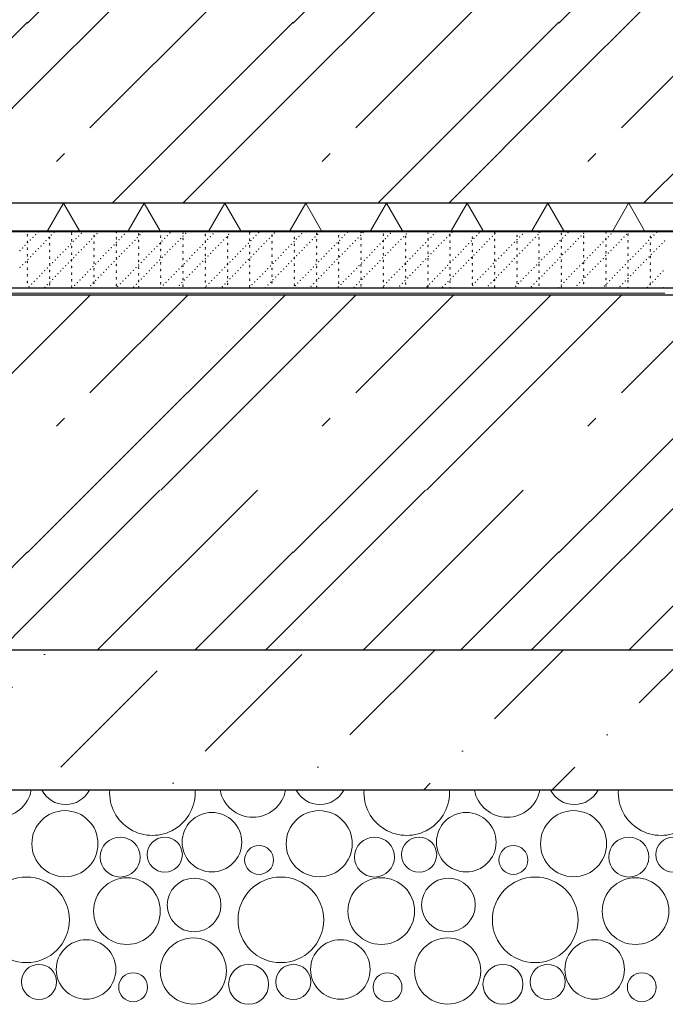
# Model space of a CAD drawing. Header units: millimetres. Extents: x -543656 to -529918, y -2500 to 6290.
# Tile 9 of 58: x -537902 to -537440, y -273 to 431. Entities that reach past the tile are written whole.
import ezdxf

# ---------------------------------------------------------------- set-up
doc = ezdxf.new("R2010")
doc.units = ezdxf.units.MM
doc.header["$MEASUREMENT"] = 0
doc.linetypes.add('Wipeout_Contour', pattern=[1000, 0, -1000])
for name, color, linetype in [('2 - KÓTA NS.2D', 7, 'Continuous'), ('2 - ČÁRA HLAVNÍ.2D', 7, 'Continuous'), ('3 - ZÁKLADOVÉ DESKY.3D', 7, 'Continuous'), ('4 - PODLAHY.3D', 7, 'Continuous'), ('Konstrukce – Dělicí čáry vrstev', 7, 'Continuous'), ('Nové_4 - ZDIVO - STĚNY NOSNÉ.3D', 7, 'Continuous'), ('Nové_Výplně - Povrchové', 7, 'Continuous'), ('Výplně - Povrchové', 7, 'Continuous'), ('Výplně – Řezové', 7, 'Continuous')]:
    doc.layers.add(name, color=color, linetype=linetype)
doc.styles.add('GENEROVANÝ_STYL_1', font='Arial.ttf')
doc.linetypes.add('ČÁRA HYDROIZOLACE', pattern='A,0,[2,B ŘEZ B-B´1.Shx,S=3.968254,R=0,X=0,Y=0.0125],-500,0', length=500)
doc.dimstyles.new('GENEROVANÝ_STYL__1', dxfattribs={"dimtxt": 100, "dimasz": 85.5, "dimexe": 0.18, "dimexo": 450, "dimgap": 0, "dimtad": 1, "dimdec": 0, "dimzin": 0, "dimdsep": 46, "dimtxsty": 'GENEROVANÝ_STYL_1', "dimblk": 'ARROWHEAD_6', "dimblk1": 'ARROWHEAD_6', "dimblk2": 'ARROWHEAD_6', "dimcen": 0.09, "dimclrd": 256, "dimclre": 256, "dimclrt": 256, "dimazin": 0, "dimtfac": 1, "dimtdec": 4, "dimtmove": 0, "dimatfit": 3, "dimfxl": 1, "dimtolj": 1, "dimtzin": 0, "dimarcsym": 0})

# ---------------------------------------------------------------- blocks, each defined once
blk = doc.blocks.new('Řez_1', base_point=(-1697940.48, 0))
at = {"color": 254, "linetype": 'Wipeout_Contour', "lineweight": 0, "ltscale": 2684131.923473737}
blk.add_wipeout([(-539644.22, 279.51), (-534954.19, 279.51), (-534944.22, 279.76), (-534944.22, 280.26), (-539644.22, 280.26)], dxfattribs=at).dxf.layer = 'Nové_Výplně - Povrchové'
blk = doc.blocks.new('*X4', base_point=(-1697940.48, 0))
at = {"layer": 'Výplně – Řezové', "color": 7, "linetype": 'Continuous', "lineweight": 0}
for p, q in [((-537896.29, 428.83), (-537851.59, 473.53)), ((-537896.29, 378.83), (-537801.59, 473.53)), ((-537851.62, 353.8), (-537731.89, 473.53)), ((-537706.29, 428.83), (-537661.59, 473.53)), ((-537706.29, 378.83), (-537611.59, 473.53)), ((-537661.62, 353.8), (-537541.89, 473.53)), ((-537516.29, 428.83), (-537471.59, 473.53)), ((-537516.29, 378.83), (-537421.59, 473.53)), ((-537471.62, 353.8), (-537351.89, 473.53)), ((-538025.72, 300), (-537896.29, 429.43)), ((-537835.72, 300), (-537706.29, 429.43)), ((-537645.72, 300), (-537516.29, 429.43)), ((-537455.72, 300), (-537326.29, 429.43)), ((-537975.12, 300), (-537896.29, 378.83)), ((-537785.12, 300), (-537706.29, 378.83)), ((-537595.12, 300), (-537516.29, 378.83)), ((-537875.54, 329.88), (-537869.91, 335.51)), ((-537685.54, 329.88), (-537679.91, 335.51)), ((-537495.54, 329.88), (-537489.91, 335.51))]:
    blk.add_line(p, q, dxfattribs=at)
blk = doc.blocks.new('Řez_3', base_point=(-1697940.48, 0))
at = {"layer": 'Výplně – Řezové', "linetype": 'Continuous', "lineweight": 0, "true_color": 0x000000}
h = blk.add_hatch(dxfattribs=at)
h.set_pattern_fill('IZOLACE_TEPELNÁ_TUHÁ', color=18, style=0, pattern_type=2)
h.set_pattern_definition([(60, (-1697940.485, 0), (-43.3012702, 25), []), (120, (-1697940.485, 0), (43.3012702, 25), [])])
h.paths.add_polyline_path([(-534944.22, 300), (-539644.22, 300), (-539644.22, 280.26), (-534944.22, 280.26)])
at = {"layer": '3 - ZÁKLADOVÉ DESKY.3D', "color": 7, "linetype": 'Continuous', "lineweight": 0}
blk.add_line((-534944.22, 280.26), (-539644.22, 280.26), dxfattribs=at)
at = {"layer": 'Konstrukce – Dělicí čáry vrstev', "color": 7, "linetype": 'Continuous', "lineweight": 30}
blk.add_line((-534944.22, 300), (-539644.22, 300), dxfattribs=at)
at = {"layer": '3 - ZÁKLADOVÉ DESKY.3D', "lineweight": 0}
blk.add_blockref('*X4', (-1697940.48, 0), dxfattribs=at)
blk = doc.blocks.new('*X92', base_point=(-1697940.48, 0))
at = {"layer": 'Výplně – Řezové', "color": 7, "linetype": 'Continuous', "lineweight": 0}
for centre, radius in [((-537869.52, -158.15), 23.65), ((-537764.4, -157.06), 21.28), ((-537687.67, -158.15), 23.65), ((-537582.55, -157.06), 21.28), ((-537505.81, -158.15), 23.65), ((-537830, -167.7), 14.29), ((-537798.09, -165.93), 12.54), ((-537648.15, -167.7), 14.29), ((-537616.24, -165.93), 12.54), ((-537466.3, -167.7), 14.29), ((-537434.38, -165.93), 12.54), ((-537730.72, -169.77), 10.34), ((-537548.86, -169.77), 10.34), ((-537896.96, -212.6), 30.61), ((-537825.17, -206.37), 23.85), ((-537777.16, -201.96), 19.18), ((-537715.1, -212.6), 30.61), ((-537643.32, -206.37), 23.85), ((-537595.3, -201.96), 19.18), ((-537533.25, -212.6), 30.61), ((-537461.47, -206.37), 23.85), ((-537854.4, -248.06), 21.28), ((-537777.67, -249.15), 23.65), ((-537672.55, -248.06), 21.28), ((-537595.81, -249.15), 23.65), ((-537490.7, -248.06), 21.28), ((-537888.09, -256.93), 12.54), ((-537738.15, -258.7), 14.29), ((-537706.24, -256.93), 12.54), ((-537556.3, -258.7), 14.29), ((-537524.38, -256.93), 12.54), ((-537820.72, -260.77), 10.34), ((-537638.86, -260.77), 10.34), ((-537457.01, -260.77), 10.34)]:
    blk.add_circle(centre, radius, dxfattribs=at)
for centre, radius, start, end in [((-537917.03, -115.38), 23.85, 190.55311, 349.44689), ((-537869.01, -110.97), 19.18, 207.23914, 332.76086), ((-537806.96, -121.6), 30.61, 176.51564, 3.48436), ((-537735.17, -115.38), 23.85, 190.55311, 349.44689), ((-537687.16, -110.97), 19.18, 207.23914, 332.76086), ((-537625.1, -121.6), 30.61, 176.51564, 3.48436), ((-537553.32, -115.38), 23.85, 190.55311, 349.44689), ((-537505.3, -110.97), 19.18, 207.23914, 332.76086), ((-537443.25, -121.6), 30.61, 176.51564, 3.48436)]:
    blk.add_arc(centre, radius, start, end, dxfattribs=at)
blk = doc.blocks.new('*X93', base_point=(-1697940.48, 0))
at = {"layer": 'Výplně – Řezové', "color": 7, "linetype": 'Continuous', "lineweight": 0}
for p, q in [((-537896.29, 189.43), (-537851.43, 234.29)), ((-537851.62, 164.4), (-537781.73, 234.29)), ((-537851.59, 94.73), (-537712.03, 234.29)), ((-537706.29, 189.43), (-537661.43, 234.29)), ((-537661.62, 164.4), (-537591.73, 234.29)), ((-537661.59, 94.73), (-537522.03, 234.29)), ((-537516.29, 189.43), (-537471.43, 234.29)), ((-537471.62, 164.4), (-537401.73, 234.29)), ((-537471.59, 94.73), (-537332.03, 234.29)), ((-537990.99, 94.73), (-537896.29, 189.43)), ((-537800.99, 94.73), (-537706.29, 189.43)), ((-537610.99, 94.73), (-537516.29, 189.43)), ((-537875.54, 140.48), (-537869.91, 146.11)), ((-537685.54, 140.48), (-537679.91, 146.11)), ((-537495.54, 140.48), (-537489.91, 146.11)), ((-537896.29, 50.03), (-537851.59, 94.73)), ((-537896.29, 0.03), (-537801.59, 94.73)), ((-537846.37, -19.74), (-537731.89, 94.73)), ((-537706.29, 50.03), (-537661.59, 94.73)), ((-537706.29, 0.03), (-537611.59, 94.73)), ((-537656.37, -19.74), (-537541.89, 94.73)), ((-537516.29, 50.03), (-537471.59, 94.73)), ((-537516.29, 0.03), (-537421.59, 94.73)), ((-537466.37, -19.74), (-537351.89, 94.73)), ((-537966.67, -19.74), (-537896.29, 50.63)), ((-537776.67, -19.74), (-537706.29, 50.63)), ((-537586.67, -19.74), (-537516.29, 50.63)), ((-537916.07, -19.74), (-537896.29, 0.03)), ((-537726.07, -19.74), (-537706.29, 0.03)), ((-537536.07, -19.74), (-537516.29, 0.03))]:
    blk.add_line(p, q, dxfattribs=at)
blk = doc.blocks.new('Řez_60', base_point=(-1697940.48, 0))
at = {"layer": 'Výplně – Řezové', "linetype": 'Continuous', "lineweight": 0, "true_color": 0x000000}
h = blk.add_hatch(dxfattribs=at)
h.set_pattern_fill('BETON_PROSTÝ__16_20', color=18, style=0, pattern_type=2)
h.set_pattern_definition([(45, (-1697940.48, 0), (-91.923878, 91.923878), [97.499996, -32.499999, 0, -32.499999]), (45, (-1697929, 103.41), (-91.923878, 91.923878), [97.499996, -32.499999, 0, -32.499999])])
h.paths.add_polyline_path([(-539694.22, -119.74), (-535044.22, -119.74), (-535044.22, -19.74), (-539694.22, -19.74)])
at = {"layer": 'Konstrukce – Dělicí čáry vrstev', "color": 7, "linetype": 'Continuous', "lineweight": 30}
for p, q in [((-536539.78, 234.29), (-538098.66, 234.29)), ((-535044.22, -19.74), (-539694.22, -19.74)), ((-535044.22, -119.74), (-539694.22, -119.74))]:
    blk.add_line(p, q, dxfattribs=at)
at = {"layer": '3 - ZÁKLADOVÉ DESKY.3D', "lineweight": 0}
for name in ['*X93', '*X92']:
    blk.add_blockref(name, (-1697940.48, 0), dxfattribs=at)
blk = doc.blocks.new('*X99', base_point=(-1697940.48, 0))
at = {"layer": 'Výplně – Řezové', "color": 7, "linetype": 'Continuous', "lineweight": 0}
for p, q in [((-538098.67, 235.71), (-537940.48, 235.71)), ((-537940.48, 235.71), (-537440.48, 235.71))]:
    blk.add_line(p, q, dxfattribs=at)
blk = doc.blocks.new('Řez_63', base_point=(-1697940.48, 0))
at = {"layer": '4 - PODLAHY.3D', "lineweight": 0}
blk.add_blockref('*X99', (-1697940.48, 0), dxfattribs=at)
at = {"color": 254, "linetype": 'Wipeout_Contour', "lineweight": 0, "ltscale": 5372811.613652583}
blk.add_wipeout([(-534954.19, 279.51), (-539644.22, 279.51), (-539644.22, 278.49), (-538098.68, 239.37), (-538098.68, 239.29), (-536539.76, 239.29), (-536539.76, 239.37), (-536513.91, 240.02), (-536475.08, 241.01), (-536302.49, 245.38)], dxfattribs=at).dxf.layer = 'Výplně - Povrchové'
at = {"layer": '4 - PODLAHY.3D', "color": 181, "linetype": 'Continuous', "lineweight": 30, "true_color": 0x9e3eff}
blk.add_line((-534954.19, 279.51), (-539644.22, 279.51), dxfattribs=at)
at = {"layer": '4 - PODLAHY.3D', "color": 181, "linetype": 'Continuous', "lineweight": 15, "true_color": 0x9e3eff}
blk.add_line((-536539.76, 239.29), (-538098.68, 239.29), dxfattribs=at)
at = {"layer": '4 - PODLAHY.3D', "color": 7, "linetype": 'Continuous', "lineweight": 0}
for p in [(-537896.4, 277.42), (-537896.4, 276.47), (-537892.35, 275.51), (-537890.49, 277.43), (-537888.62, 279.34), (-537881.07, 275.2), (-537880.49, 279.48), (-537880.49, 275.67), (-537880.49, 274.72), (-537879.2, 277.12), (-537877.33, 279.03), (-537864.58, 278.69), (-537864.58, 277.73), (-537861.57, 274.67), (-537859.7, 276.58), (-537857.84, 278.5), (-537848.67, 276.94), (-537848.67, 275.99), (-537848.42, 276.27), (-537846.55, 278.19), (-537832.76, 279), (-537832.76, 275.2), (-537828.92, 275.74), (-537827.06, 277.66), (-537817.64, 275.43), (-537816.85, 278.21), (-537816.85, 277.26), (-537815.77, 277.35), (-537813.9, 279.26), (-537800.94, 276.47), (-537800.94, 275.51), (-537798.14, 274.9), (-537796.27, 276.81), (-537794.41, 278.73), (-537785.03, 279.48), (-537785.03, 278.53), (-537785.03, 274.72), (-537784.99, 276.5), (-537783.12, 278.42), (-537769.12, 277.73), (-537769.12, 276.78), (-537765.49, 275.97), (-537763.63, 277.89), (-537754.21, 275.66), (-537753.21, 275.99), (-537753.21, 275.04), (-537752.34, 277.58), (-537750.48, 279.49), (-537737.3, 279), (-537737.3, 278.05), (-537734.71, 275.13), (-537732.85, 277.04), (-537730.98, 278.96), (-537723.42, 274.82), (-537721.56, 276.73), (-537721.39, 277.26), (-537721.39, 276.31), (-537719.69, 278.65), (-537705.48, 279.32), (-537705.48, 275.51), (-537702.06, 276.2), (-537700.2, 278.12), (-537690.78, 275.89), (-537689.57, 278.53), (-537689.57, 277.58), (-537688.91, 277.81), (-537673.66, 276.78), (-537673.66, 275.83), (-537671.28, 275.36), (-537669.42, 277.27), (-537667.55, 279.19), (-537660, 275.05), (-537658.13, 276.96), (-537657.75, 278.84), (-537657.75, 275.04), (-537656.26, 278.88), (-537641.84, 278.05), (-537641.84, 277.1), (-537638.63, 276.43), (-537636.77, 278.35), (-537627.35, 276.12), (-537625.93, 276.31), (-537625.93, 275.36), (-537625.48, 278.04), (-537610.02, 279.32), (-537610.02, 278.37), (-537607.85, 275.59), (-537605.99, 277.5), (-537604.12, 279.42), (-537596.57, 275.28), (-537594.7, 277.19), (-537594.11, 277.58), (-537594.11, 276.62), (-537592.83, 279.11), (-537578.2, 275.83), (-537578.2, 274.88), (-537577.07, 274.74), (-537575.21, 276.66), (-537573.34, 278.58), (-537563.92, 276.35), (-537562.29, 278.84), (-537562.29, 277.89), (-537562.05, 278.27), (-537546.38, 277.1), (-537546.38, 276.15), (-537544.42, 275.82), (-537542.56, 277.73), (-537533.14, 275.51), (-537531.27, 277.42), (-537530.47, 279.16), (-537530.47, 275.36), (-537529.41, 279.34), (-537514.56, 278.37), (-537514.56, 277.42), (-537513.64, 274.97), (-537511.78, 276.89), (-537509.91, 278.81), (-537502.36, 274.67), (-537500.49, 276.58), (-537498.65, 276.62), (-537498.65, 275.67), (-537498.62, 278.5), (-537482.74, 278.69), (-537482.74, 274.88), (-537480.99, 276.05), (-537479.13, 277.96), (-537469.71, 275.74), (-537467.84, 277.65), (-537466.83, 277.89), (-537466.83, 276.94), (-537450.92, 276.15), (-537450.92, 275.2), (-537450.21, 275.2), (-537448.35, 277.12), (-537446.48, 279.04), (-537899.81, 267.85), (-537897.95, 269.76), (-537896.4, 272.66), (-537896.4, 271.71), (-537896.4, 267.9), (-537896.08, 271.68), (-537894.22, 273.59), (-537886.66, 269.45), (-537884.8, 271.37), (-537882.93, 273.28), (-537880.49, 270.92), (-537880.49, 269.96), (-537867.17, 268.92), (-537865.3, 270.84), (-537864.58, 273.93), (-537864.58, 272.98), (-537864.58, 269.17), (-537864.58, 268.22), (-537863.44, 272.75), (-537855.88, 268.61), (-537854.01, 270.53), (-537852.15, 272.44), (-537850.28, 274.36), (-537848.67, 272.18), (-537848.67, 271.23), (-537836.38, 268.08), (-537834.52, 269.99), (-537832.76, 274.25), (-537832.76, 270.44), (-537832.76, 269.49), (-537832.65, 271.91), (-537830.79, 273.82), (-537825.1, 267.77), (-537823.23, 269.68), (-537821.37, 271.6), (-537819.5, 273.52), (-537816.85, 273.45), (-537816.85, 272.5), (-537816.85, 268.7), (-537816.85, 267.75), (-537803.74, 269.15), (-537801.87, 271.07), (-537800.94, 271.71), (-537800.94, 270.76), (-537800.01, 272.98), (-537792.45, 268.84), (-537790.59, 270.76), (-537788.72, 272.67), (-537786.85, 274.59), (-537785.03, 273.77), (-537785.03, 269.96), (-537785.03, 269.01), (-537772.96, 268.31), (-537771.09, 270.22), (-537769.22, 272.14), (-537769.12, 272.98), (-537769.12, 272.03), (-537769.12, 268.22), (-537767.36, 274.05), (-537761.67, 268), (-537759.8, 269.91), (-537757.94, 271.83), (-537756.07, 273.75), (-537753.21, 271.23), (-537753.21, 270.28), (-537740.31, 269.38), (-537738.44, 271.3), (-537737.3, 274.25), (-537737.3, 273.29), (-537737.3, 269.49), (-537737.3, 268.54), (-537736.58, 273.21), (-537729.02, 269.07), (-537727.16, 270.99), (-537725.29, 272.9), (-537721.39, 272.5), (-537721.39, 271.55), (-537721.39, 267.75), (-537709.53, 268.54), (-537707.66, 270.45), (-537705.8, 272.37), (-537705.48, 274.56), (-537705.48, 270.76), (-537705.48, 269.81), (-537703.93, 274.28), (-537698.24, 268.23), (-537696.37, 270.14), (-537694.51, 272.06), (-537692.64, 273.98), (-537689.57, 273.77), (-537689.57, 272.82), (-537689.57, 269.01), (-537689.57, 268.06), (-537678.74, 267.69), (-537676.88, 269.61), (-537675.01, 271.53), (-537673.66, 272.03), (-537673.66, 271.07), (-537673.15, 273.44), (-537665.59, 269.3), (-537663.73, 271.22), (-537661.86, 273.13), (-537657.75, 274.09), (-537657.75, 270.28), (-537657.75, 269.33), (-537646.1, 268.77), (-537644.23, 270.68), (-537642.37, 272.6), (-537641.84, 273.29), (-537641.84, 272.34), (-537641.84, 268.54), (-537640.5, 274.51), (-537634.81, 268.46), (-537632.94, 270.37), (-537631.08, 272.29), (-537629.21, 274.21), (-537625.93, 271.55), (-537625.93, 270.6), (-537615.32, 267.92), (-537613.45, 269.84), (-537611.58, 271.76), (-537610.02, 274.56), (-537610.02, 273.61), (-537610.02, 269.81), (-537610.02, 268.85), (-537609.72, 273.67), (-537604.03, 267.62), (-537602.16, 269.53), (-537600.3, 271.45), (-537598.43, 273.36), (-537594.11, 272.82), (-537594.11, 271.87), (-537594.11, 268.06), (-537582.67, 269), (-537580.8, 270.91), (-537578.94, 272.83), (-537578.2, 271.07), (-537578.2, 270.12), (-537571.38, 268.69), (-537569.52, 270.6), (-537567.65, 272.52), (-537565.78, 274.44), (-537562.29, 274.09), (-537562.29, 273.14), (-537562.29, 269.33), (-537562.29, 268.38), (-537551.89, 268.15), (-537550.02, 270.07), (-537548.15, 271.99), (-537546.38, 272.34), (-537546.38, 271.39), (-537546.29, 273.9), (-537540.6, 267.85), (-537538.73, 269.76), (-537536.87, 271.68), (-537535, 273.59), (-537530.47, 274.4), (-537530.47, 270.6), (-537530.47, 269.65), (-537519.24, 269.23), (-537517.37, 271.14), (-537515.51, 273.06), (-537514.56, 273.61), (-537514.56, 272.66), (-537514.56, 268.85), (-537514.56, 267.9), (-537507.95, 268.92), (-537506.09, 270.83), (-537504.22, 272.75), (-537498.65, 271.87), (-537498.65, 270.92), (-537488.46, 268.38), (-537486.59, 270.3), (-537484.73, 272.22), (-537482.86, 274.13), (-537482.74, 273.93), (-537482.74, 270.12), (-537482.74, 269.17), (-537477.17, 268.08), (-537475.3, 269.99), (-537473.44, 271.91), (-537471.57, 273.82), (-537466.83, 273.14), (-537466.83, 272.18), (-537466.83, 268.38), (-537455.81, 269.46), (-537453.94, 271.37), (-537452.08, 273.29), (-537450.92, 271.39), (-537450.92, 270.44), (-537444.52, 269.15), (-537442.66, 271.06), (-537440.79, 272.98), (-537901.68, 265.93), (-537896.4, 266.95), (-537896.4, 263.15), (-537896.4, 262.2), (-537894.12, 261.79), (-537892.26, 263.71), (-537890.39, 265.62), (-537888.53, 267.54), (-537880.49, 266.16), (-537880.49, 265.21), (-537880.49, 261.4), (-537874.63, 261.26), (-537872.76, 263.17), (-537870.9, 265.09), (-537869.03, 267), (-537864.58, 264.42), (-537864.58, 263.46), (-537863.34, 260.95), (-537861.48, 262.86), (-537859.61, 264.78), (-537857.75, 266.7), (-537848.67, 267.43), (-537848.67, 266.48), (-537848.67, 262.67), (-537848.67, 261.72), (-537841.98, 262.33), (-537840.12, 264.25), (-537838.25, 266.16), (-537832.76, 265.68), (-537832.76, 264.73), (-537832.76, 260.93), (-537830.7, 262.02), (-537828.83, 263.94), (-537826.96, 265.85), (-537816.85, 263.94), (-537816.85, 262.99), (-537811.2, 261.49), (-537809.33, 263.4), (-537807.47, 265.32), (-537805.6, 267.23), (-537800.94, 266.95), (-537800.94, 266), (-537800.94, 262.2), (-537800.94, 261.24), (-537799.91, 261.18), (-537798.05, 263.09), (-537796.18, 265.01), (-537794.32, 266.93), (-537785.03, 265.21), (-537785.03, 264.26), (-537780.42, 260.64), (-537778.55, 262.56), (-537776.69, 264.48), (-537774.82, 266.39), (-537769.12, 267.27), (-537769.12, 263.46), (-537769.12, 262.51), (-537767.27, 262.25), (-537765.4, 264.17), (-537763.53, 266.08), (-537753.21, 266.48), (-537753.21, 265.53), (-537753.21, 261.72), (-537753.21, 260.77), (-537747.77, 261.72), (-537745.91, 263.63), (-537744.04, 265.55), (-537742.17, 267.46), (-537737.3, 264.73), (-537737.3, 263.78), (-537736.48, 261.41), (-537734.62, 263.32), (-537732.75, 265.24), (-537730.89, 267.16), (-537721.39, 266.79), (-537721.39, 262.99), (-537721.39, 262.04), (-537716.99, 260.87), (-537715.12, 262.79), (-537713.26, 264.71), (-537711.39, 266.62), (-537705.7, 260.57), (-537705.48, 266), (-537705.48, 265.05), (-537705.48, 261.24), (-537703.84, 262.48), (-537701.97, 264.4), (-537700.11, 266.31), (-537689.57, 264.26), (-537689.57, 263.31), (-537684.34, 261.95), (-537682.48, 263.86), (-537680.61, 265.78), (-537673.66, 267.27), (-537673.66, 266.32), (-537673.66, 262.51), (-537673.66, 261.56), (-537673.05, 261.64), (-537671.19, 263.55), (-537669.32, 265.47), (-537667.46, 267.39), (-537657.75, 265.53), (-537657.75, 264.57), (-537657.75, 260.77), (-537653.56, 261.1), (-537651.69, 263.02), (-537649.83, 264.94), (-537647.96, 266.85), (-537642.27, 260.8), (-537641.84, 267.59), (-537641.84, 263.78), (-537641.84, 262.83), (-537640.41, 262.71), (-537638.54, 264.63), (-537636.68, 266.54), (-537625.93, 266.79), (-537625.93, 265.84), (-537625.93, 262.04), (-537625.93, 261.09), (-537620.91, 262.18), (-537619.05, 264.09), (-537617.18, 266.01), (-537610.02, 265.05), (-537610.02, 264.1), (-537609.63, 261.87), (-537607.76, 263.78), (-537605.89, 265.7), (-537594.11, 267.11), (-537594.11, 263.31), (-537594.11, 262.35), (-537590.13, 261.33), (-537588.26, 263.25), (-537586.4, 265.17), (-537584.53, 267.08), (-537578.84, 261.03), (-537578.2, 266.32), (-537578.2, 265.37), (-537578.2, 261.56), (-537578.2, 260.61), (-537576.98, 262.94), (-537575.11, 264.86), (-537573.25, 266.77), (-537562.29, 264.57), (-537562.29, 263.62), (-537557.48, 262.41), (-537555.62, 264.32), (-537553.75, 266.24), (-537546.38, 267.59), (-537546.38, 266.64), (-537546.38, 262.83), (-537546.38, 261.88), (-537546.2, 262.1), (-537544.33, 264.01), (-537542.47, 265.93), (-537530.47, 265.84), (-537530.47, 264.89), (-537530.47, 261.09), (-537526.7, 261.56), (-537524.84, 263.48), (-537522.97, 265.4), (-537521.1, 267.31), (-537515.41, 261.26), (-537514.56, 264.1), (-537514.56, 263.15), (-537513.55, 263.17), (-537511.68, 265.09), (-537509.82, 267), (-537498.65, 267.11), (-537498.65, 266.16), (-537498.65, 262.35), (-537498.65, 261.4), (-537495.92, 260.72), (-537494.05, 262.64), (-537492.19, 264.55), (-537490.32, 266.47), (-537482.77, 262.33), (-537482.74, 265.37), (-537482.74, 264.42), (-537482.74, 260.61), (-537480.9, 264.24), (-537479.04, 266.16), (-537466.83, 267.43), (-537466.83, 263.62), (-537466.83, 262.67), (-537463.27, 261.79), (-537461.41, 263.71), (-537459.54, 265.63), (-537457.68, 267.54), (-537451.99, 261.49), (-537450.92, 266.64), (-537450.92, 265.68), (-537450.92, 261.88), (-537450.92, 260.93), (-537450.12, 263.4), (-537448.25, 265.32), (-537446.39, 267.23), (-537901.59, 254.13), (-537899.72, 256.04), (-537897.86, 257.96), (-537896.4, 258.39), (-537896.4, 257.44), (-537896.4, 253.63), (-537895.99, 259.88), (-537882.09, 253.59), (-537880.49, 260.45), (-537880.49, 256.65), (-537880.49, 255.7), (-537880.23, 255.51), (-537878.36, 257.43), (-537876.49, 259.34), (-537868.94, 255.2), (-537867.07, 257.12), (-537865.21, 259.03), (-537864.58, 259.66), (-537864.58, 258.71), (-537864.58, 254.9), (-537864.58, 253.95), (-537849.44, 254.67), (-537848.67, 257.91), (-537848.67, 256.96), (-537847.58, 256.58), (-537845.71, 258.5), (-537843.85, 260.41), (-537838.16, 254.36), (-537836.29, 256.27), (-537834.43, 258.19), (-537832.76, 259.98), (-537832.76, 256.17), (-537832.76, 255.22), (-537832.56, 260.11), (-537818.66, 253.82), (-537816.85, 259.18), (-537816.85, 258.23), (-537816.85, 254.43), (-537816.8, 255.74), (-537814.93, 257.66), (-537813.07, 259.57), (-537807.38, 253.52), (-537805.51, 255.43), (-537803.64, 257.35), (-537801.78, 259.26), (-537800.94, 257.44), (-537800.94, 256.49), (-537786.02, 254.9), (-537785.03, 260.45), (-537785.03, 259.5), (-537785.03, 255.7), (-537785.03, 254.74), (-537784.15, 256.81), (-537782.28, 258.73), (-537774.73, 254.59), (-537772.86, 256.5), (-537771, 258.42), (-537769.13, 260.34), (-537769.12, 258.71), (-537769.12, 257.76), (-537769.12, 253.95), (-537755.23, 254.05), (-537753.37, 255.97), (-537753.21, 256.96), (-537753.21, 256.01), (-537751.5, 257.89), (-537749.64, 259.8), (-537743.95, 253.75), (-537742.08, 255.66), (-537740.22, 257.58), (-537738.35, 259.49), (-537737.3, 259.98), (-537737.3, 259.02), (-537737.3, 255.22), (-537737.3, 254.27), (-537722.59, 255.13), (-537721.39, 258.23), (-537721.39, 257.28), (-537720.72, 257.04), (-537718.85, 258.96), (-537711.3, 254.82), (-537709.43, 256.73), (-537707.57, 258.65), (-537705.48, 260.29), (-537705.48, 256.49), (-537705.48, 255.54), (-537691.8, 254.28), (-537689.94, 256.2), (-537689.57, 259.5), (-537689.57, 258.55), (-537689.57, 254.74), (-537689.57, 253.79), (-537688.07, 258.12), (-537686.21, 260.03), (-537680.52, 253.98), (-537678.65, 255.89), (-537676.79, 257.81), (-537674.92, 259.72), (-537673.66, 257.76), (-537673.66, 256.8), (-537659.16, 255.36), (-537657.75, 259.82), (-537657.75, 256.01), (-537657.75, 255.06), (-537657.29, 257.27), (-537655.43, 259.19), (-537647.87, 255.05), (-537646, 256.96), (-537644.14, 258.88), (-537641.84, 259.02), (-537641.84, 258.07), (-537641.84, 254.27), (-537628.37, 254.51), (-537626.51, 256.43), (-537625.93, 257.28), (-537625.93, 256.33), (-537624.64, 258.35), (-537622.78, 260.26), (-537617.09, 254.21), (-537615.22, 256.12), (-537613.36, 258.04), (-537611.49, 259.95), (-537610.02, 260.29), (-537610.02, 259.34), (-537610.02, 255.54), (-537610.02, 254.59), (-537597.59, 253.67), (-537595.73, 255.59), (-537594.11, 258.55), (-537594.11, 257.6), (-537594.11, 253.79), (-537593.86, 257.5), (-537592, 259.42), (-537584.44, 255.28), (-537582.58, 257.19), (-537580.71, 259.11), (-537578.2, 256.8), (-537578.2, 255.85), (-537564.95, 254.74), (-537563.08, 256.66), (-537562.29, 259.82), (-537562.29, 258.87), (-537562.29, 255.06), (-537562.29, 254.11), (-537561.21, 258.58), (-537559.35, 260.49), (-537553.66, 254.44), (-537551.79, 256.35), (-537549.93, 258.27), (-537548.06, 260.18), (-537546.38, 258.07), (-537546.38, 257.12), (-537534.16, 253.9), (-537532.3, 255.82), (-537530.47, 260.13), (-537530.47, 256.33), (-537530.47, 255.38), (-537530.43, 257.73), (-537528.57, 259.65), (-537522.88, 253.59), (-537521.01, 255.51), (-537519.15, 257.42), (-537517.28, 259.34), (-537514.56, 259.34), (-537514.56, 258.39), (-537514.56, 254.59), (-537514.56, 253.63), (-537501.52, 254.97), (-537499.65, 256.89), (-537498.65, 257.6), (-537498.65, 256.65), (-537497.78, 258.81), (-537490.23, 254.67), (-537488.36, 256.58), (-537486.5, 258.5), (-537484.63, 260.41), (-537482.74, 259.66), (-537482.74, 255.85), (-537482.74, 254.9), (-537470.73, 254.13), (-537468.87, 256.05), (-537467, 257.96), (-537466.83, 258.87), (-537466.83, 257.91), (-537466.83, 254.11), (-537465.14, 259.88), (-537459.45, 253.82), (-537457.58, 255.74), (-537455.72, 257.65), (-537453.85, 259.57), (-537450.92, 257.12), (-537450.92, 256.17), (-537896.4, 252.68), (-537896.4, 248.88), (-537896.4, 247.93), (-537887.69, 247.85), (-537885.82, 249.76), (-537883.96, 251.68), (-537880.49, 251.89), (-537880.49, 250.94), (-537880.49, 247.13), (-537876.4, 247.54), (-537874.54, 249.45), (-537872.67, 251.37), (-537870.81, 253.29), (-537864.58, 250.15), (-537864.58, 249.19), (-537856.91, 247), (-537855.04, 248.92), (-537853.18, 250.84), (-537851.31, 252.75), (-537848.67, 253.16), (-537848.67, 252.21), (-537848.67, 248.4), (-537848.67, 247.45), (-537845.62, 246.7), (-537843.75, 248.61), (-537841.89, 250.53), (-537840.02, 252.44), (-537832.76, 251.41), (-537832.76, 250.46), (-537832.76, 246.66), (-537824.26, 248.08), (-537822.39, 249.99), (-537820.53, 251.91), (-537816.85, 253.48), (-537816.85, 249.67), (-537816.85, 248.72), (-537812.97, 247.77), (-537811.11, 249.68), (-537809.24, 251.6), (-537800.94, 252.68), (-537800.94, 251.73), (-537800.94, 247.93), (-537800.94, 246.97), (-537793.48, 247.23), (-537791.61, 249.15), (-537789.75, 251.07), (-537787.88, 252.98), (-537785.03, 250.94), (-537785.03, 249.99), (-537782.19, 246.93), (-537780.33, 248.84), (-537778.46, 250.76), (-537776.59, 252.67), (-537769.12, 253), (-537769.12, 249.19), (-537769.12, 248.24), (-537760.83, 248.31), (-537758.96, 250.22), (-537757.1, 252.14), (-537753.21, 252.21), (-537753.21, 251.26), (-537753.21, 247.45), (-537753.21, 246.5), (-537749.54, 248), (-537747.68, 249.91), (-537745.81, 251.83), (-537737.3, 250.46), (-537737.3, 249.51), (-537730.05, 247.46), (-537728.18, 249.38), (-537726.32, 251.3), (-537724.45, 253.21), (-537721.39, 253.48), (-537721.39, 252.52), (-537721.39, 248.72), (-537721.39, 247.77), (-537718.76, 247.16), (-537716.9, 249.07), (-537715.03, 250.99), (-537713.16, 252.9), (-537705.48, 251.73), (-537705.48, 250.78), (-537705.48, 246.97), (-537699.27, 246.62), (-537697.4, 248.54), (-537695.54, 250.45), (-537693.67, 252.37), (-537689.57, 249.99), (-537689.57, 249.04), (-537686.11, 248.23), (-537684.25, 250.14), (-537682.38, 252.06), (-537673.66, 253), (-537673.66, 252.05), (-537673.66, 248.24), (-537673.66, 247.29), (-537666.62, 247.69), (-537664.75, 249.61), (-537662.89, 251.53), (-537661.02, 253.44), (-537657.75, 251.26), (-537657.75, 250.3), (-537657.75, 246.5), (-537655.33, 247.39), (-537653.47, 249.3), (-537651.6, 251.22), (-537649.74, 253.13), (-537641.84, 253.32), (-537641.84, 249.51), (-537641.84, 248.56), (-537635.84, 246.85), (-537633.97, 248.77), (-537632.11, 250.68), (-537630.24, 252.6), (-537625.93, 252.52), (-537625.93, 251.57), (-537625.93, 247.77), (-537625.93, 246.82), (-537624.55, 246.54), (-537622.68, 248.46), (-537620.82, 250.37), (-537618.95, 252.29), (-537610.02, 250.78), (-537610.02, 249.83), (-537603.19, 247.92), (-537601.32, 249.84), (-537599.46, 251.76), (-537594.11, 252.84), (-537594.11, 249.04), (-537594.11, 248.08), (-537591.9, 247.62), (-537590.04, 249.53), (-537588.17, 251.45), (-537586.31, 253.36), (-537578.2, 252.05), (-537578.2, 251.1), (-537578.2, 247.29), (-537572.41, 247.08), (-537570.54, 249), (-537568.68, 250.91), (-537566.81, 252.83), (-537562.29, 250.3), (-537562.29, 249.35), (-537561.12, 246.77), (-537559.26, 248.69), (-537557.39, 250.6), (-537555.52, 252.52), (-537546.38, 253.32), (-537546.38, 252.37), (-537546.38, 248.56), (-537546.38, 247.61), (-537539.76, 248.15), (-537537.89, 250.07), (-537536.03, 251.99), (-537530.47, 251.57), (-537530.47, 250.62), (-537530.47, 246.82), (-537528.47, 247.85), (-537526.61, 249.76), (-537524.74, 251.68), (-537514.56, 249.83), (-537514.56, 248.88), (-537508.98, 247.31), (-537507.11, 249.23), (-537505.25, 251.14), (-537503.38, 253.06), (-537498.65, 252.84), (-537498.65, 251.89), (-537498.65, 248.08), (-537498.65, 247.13), (-537497.69, 247), (-537495.83, 248.92), (-537493.96, 250.83), (-537492.1, 252.75), (-537482.74, 251.1), (-537482.74, 250.15), (-537476.33, 248.38), (-537474.47, 250.3), (-537472.6, 252.22), (-537466.83, 253.16), (-537466.83, 249.35), (-537466.83, 248.4), (-537465.04, 248.08), (-537463.18, 249.99), (-537461.31, 251.91), (-537450.92, 252.37), (-537450.92, 251.41), (-537450.92, 247.61), (-537450.92, 246.66), (-537445.55, 247.54), (-537443.68, 249.46), (-537441.82, 251.37), (-537896.4, 244.12), (-537896.4, 243.17), (-537895.15, 240.18), (-537893.29, 242.1), (-537891.42, 244.02), (-537889.55, 245.93), (-537883.86, 239.88), (-537882, 241.79), (-537880.49, 246.18), (-537880.49, 242.38), (-537880.49, 241.43), (-537880.13, 243.71), (-537878.27, 245.62), (-537864.58, 245.39), (-537864.58, 244.44), (-537864.58, 240.63), (-537864.58, 239.68), (-537862.5, 241.26), (-537860.64, 243.17), (-537858.77, 245.09), (-537851.22, 240.95), (-537849.35, 242.86), (-537848.67, 243.65), (-537848.67, 242.69), (-537847.49, 244.78), (-537832.76, 245.71), (-537832.76, 241.9), (-537832.76, 240.95), (-537831.72, 240.41), (-537829.86, 242.33), (-537827.99, 244.25), (-537826.13, 246.16), (-537820.44, 240.11), (-537818.57, 242.02), (-537816.85, 244.91), (-537816.85, 243.96), (-537816.85, 240.16), (-537816.7, 243.94), (-537814.84, 245.85), (-537800.94, 243.17), (-537800.94, 242.22), (-537800.94, 239.57), (-537799.07, 241.49), (-537797.21, 243.4), (-537795.34, 245.32), (-537787.79, 241.18), (-537785.92, 243.09), (-537785.03, 246.18), (-537785.03, 245.23), (-537785.03, 241.43), (-537785.03, 240.47), (-537784.06, 245.01), (-537769.12, 244.44), (-537769.12, 243.49), (-537769.12, 239.68), (-537768.29, 240.64), (-537766.43, 242.56), (-537764.56, 244.48), (-537762.7, 246.39), (-537757.01, 240.34), (-537755.14, 242.25), (-537753.27, 244.17), (-537753.21, 242.69), (-537753.21, 241.74), (-537751.41, 246.08), (-537737.51, 239.8), (-537737.3, 245.71), (-537737.3, 244.75), (-537737.3, 240.95), (-537737.3, 240), (-537735.65, 241.72), (-537733.78, 243.63), (-537731.91, 245.55), (-537726.22, 239.49), (-537724.36, 241.41), (-537722.49, 243.32), (-537721.39, 243.96), (-537721.39, 243.01), (-537720.63, 245.24), (-537705.48, 246.02), (-537705.48, 242.22), (-537705.48, 241.27), (-537704.86, 240.87), (-537703, 242.79), (-537701.13, 244.71), (-537693.58, 240.57), (-537691.71, 242.48), (-537689.85, 244.4), (-537689.57, 245.23), (-537689.57, 244.28), (-537689.57, 240.47), (-537689.57, 239.52), (-537687.98, 246.31), (-537674.08, 240.03), (-537673.66, 243.49), (-537673.66, 242.54), (-537672.22, 241.95), (-537670.35, 243.86), (-537668.48, 245.78), (-537662.79, 239.72), (-537660.93, 241.64), (-537659.06, 243.55), (-537657.75, 245.55), (-537657.75, 241.74), (-537657.75, 240.79), (-537657.2, 245.47), (-537641.84, 244.75), (-537641.84, 243.8), (-537641.84, 240), (-537641.43, 241.1), (-537639.57, 243.02), (-537637.7, 244.94), (-537630.15, 240.8), (-537628.28, 242.71), (-537626.42, 244.63), (-537625.93, 243.01), (-537625.93, 242.06), (-537610.65, 240.26), (-537610.02, 246.02), (-537610.02, 245.07), (-537610.02, 241.27), (-537610.02, 240.32), (-537608.79, 242.18), (-537606.92, 244.09), (-537605.06, 246.01), (-537599.37, 239.95), (-537597.5, 241.87), (-537595.63, 243.78), (-537594.11, 244.28), (-537594.11, 243.33), (-537594.11, 239.52), (-537593.77, 245.7), (-537578.2, 246.34), (-537578.2, 242.54), (-537578.2, 241.58), (-537578, 241.33), (-537576.14, 243.25), (-537574.27, 245.17), (-537566.72, 241.03), (-537564.85, 242.94), (-537562.99, 244.86), (-537562.29, 245.55), (-537562.29, 244.6), (-537562.29, 240.79), (-537562.29, 239.84), (-537547.22, 240.49), (-537546.38, 243.8), (-537546.38, 242.85), (-537545.36, 242.41), (-537543.49, 244.32), (-537541.63, 246.24), (-537535.94, 240.18), (-537534.07, 242.1), (-537532.21, 244.01), (-537530.47, 245.86), (-537530.47, 242.06), (-537530.47, 241.11), (-537530.34, 245.93), (-537516.44, 239.65), (-537514.58, 241.56), (-537514.56, 245.07), (-537514.56, 244.12), (-537514.56, 240.32), (-537512.71, 243.48), (-537510.84, 245.4), (-537503.29, 241.26), (-537501.42, 243.17), (-537499.56, 245.09), (-537498.65, 243.33), (-537498.65, 242.38), (-537483.79, 240.72), (-537482.74, 246.34), (-537482.74, 245.39), (-537482.74, 241.58), (-537482.74, 240.63), (-537481.93, 242.64), (-537480.06, 244.55), (-537478.2, 246.47), (-537472.51, 240.41), (-537470.64, 242.33), (-537468.78, 244.24), (-537466.91, 246.16), (-537466.83, 244.6), (-537466.83, 243.65), (-537466.83, 239.84), (-537453.01, 239.88), (-537451.15, 241.79), (-537450.92, 242.85), (-537450.92, 241.9), (-537449.28, 243.71), (-537447.42, 245.63), (-537441.73, 239.57), (-537896.4, 239.36), (-537864.37, 239.34), (-537579.87, 239.42), (-537514.56, 239.36), (-537505.15, 239.34)]:
    blk.add_point(p, dxfattribs=at)
blk = doc.blocks.new('*D198', base_point=(-1697940.48, 0))
at = {"layer": '2 - KÓTA NS.2D', "color": 96, "linetype": 'Continuous', "lineweight": 15, "true_color": 0x007d00}
for p, q in [((-536799.45, 545), (-536709.45, 455)), ((-536799.45, 345), (-536709.45, 255))]:
    blk.add_line(p, q, dxfattribs=at)
at = {"layer": '2 - KÓTA NS.2D', "color": 96, "linetype": 'Continuous', "lineweight": 0, "true_color": 0x007d00}
for p, q in [((-536670.08, 500), (-537204.45, 500)), ((-536754.45, 300), (-536754.45, 500))]:
    blk.add_line(p, q, dxfattribs=at)
blk = doc.blocks.new('ARROWHEAD_6')
at = {"color": 0, "linetype": 'Continuous', "lineweight": 0}
for p, q in [((-0.5, -0.5), (0.5, 0.5)), ((0, 0), (-1, 0))]:
    blk.add_line(p, q, dxfattribs=at)

msp = doc.modelspace()

# ---------------------------------------------------------------- block references
at = {"layer": 'Nové_4 - ZDIVO - STĚNY NOSNÉ.3D', "lineweight": 0}
msp.add_blockref('Řez_1', (-1697940.48, 0), dxfattribs=at)

# ---------------------------------------------------------------- next in the draw order: block references
at = {"layer": '3 - ZÁKLADOVÉ DESKY.3D', "lineweight": 0}
for name in ['Řez_3', 'Řez_60']:
    msp.add_blockref(name, (-1697940.48, 0), dxfattribs=at)

# ---------------------------------------------------------------- next in the draw order: block references
at = {"layer": '4 - PODLAHY.3D', "lineweight": 0}
msp.add_blockref('Řez_63', (-1697940.48, 0), dxfattribs=at)

# ---------------------------------------------------------------- next in the draw order: linework, layer by layer
at = {"layer": '2 - ČÁRA HLAVNÍ.2D', "color": 181, "linetype": 'ČÁRA HYDROIZOLACE', "lineweight": 30, "true_color": 0x9e3eff}
msp.add_line((-538092.56, 239.29), (-536525.59, 239.99), dxfattribs=at)

# ---------------------------------------------------------------- next in the draw order: dimensions: what is measured, and where the dimension line sits
at = {"layer": '2 - KÓTA NS.2D', "color": 96, "linetype": 'Continuous', "lineweight": 0, "true_color": 0x007d00}
dim = msp.add_linear_dim(base=(-536754.45, 500), p1=(-536754.45, 300), p2=(-539944.22, 500), angle=90, dimstyle='GENEROVANÝ_STYL__1', dxfattribs=at)
dim.commit()
dim.dimension.update_dxf_attribs({"geometry": '*D198', "text_midpoint": (-536824.45, 662.74), "dimtype": 160, "text_rotation": 90})

doc.saveas('drawing.dxf')
